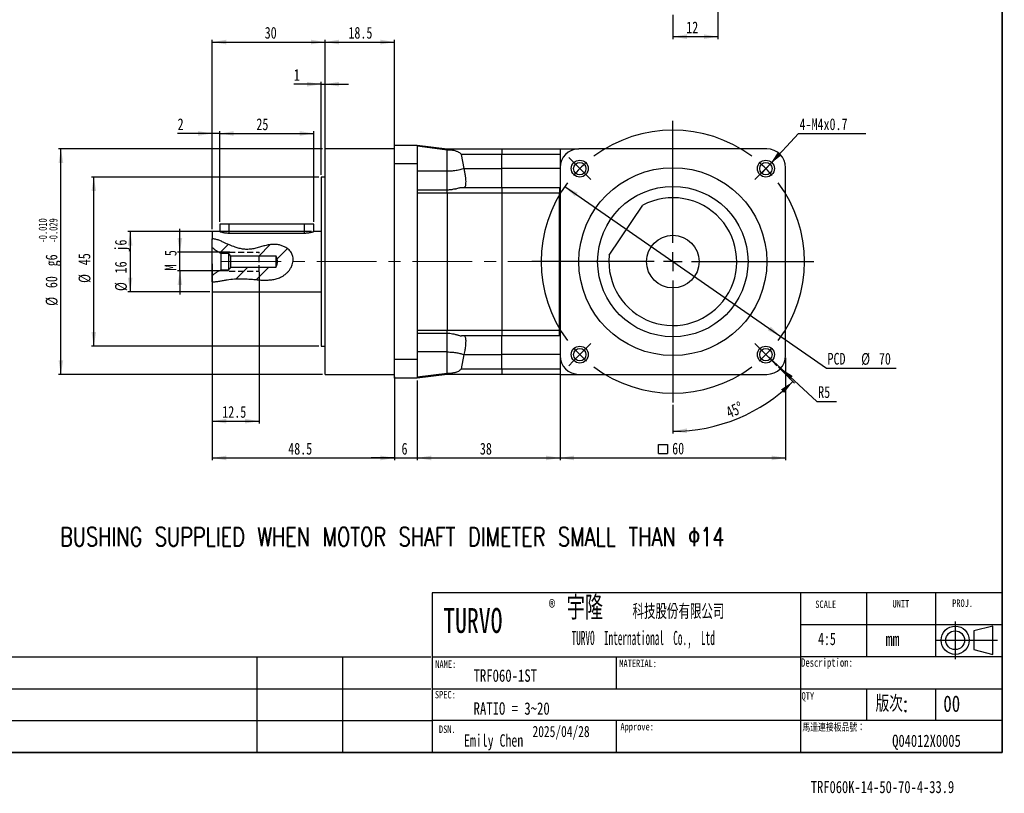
# Model space of a CAD drawing. Header units: millimetres. Extents: x 10 to 410, y 2 to 288.
# Tile 2 of 3: x 200 to 410, y 2 to 167. Entities that reach past the tile are written whole.
import ezdxf

# ---------------------------------------------------------------- set-up
doc = ezdxf.new("R2010")
doc.units = ezdxf.units.MM
doc.linetypes.add('CENTERX2', pattern=[20.32, 12.7, -2.54, 2.54, -2.54])
doc.linetypes.add('HIDDEN', pattern=[1.905, 1.27, -0.635])
doc.layers.add('DIM', color=5, linetype='Continuous')
doc.layers.add('FORMAT', color=7, linetype='Continuous')
doc.layers.add('HIDDEN', color=138, linetype='HIDDEN', lineweight=25)
doc.layers.add('SLD-0', color=7, linetype='Continuous', lineweight=25)
doc.styles.add('SLDTEXTSTYLE0', font='TXT', dxfattribs={"width": 0.7})
doc.styles.add('SLDTEXTSTYLE1', font='TXT', dxfattribs={"width": 0.75})
doc.styles.add('SLDTEXTSTYLE2', font='TXT', dxfattribs={"width": 0.75, "bigfont": 'bigfont'})
doc.styles.add('SLDTEXTSTYLE3', font='TXT', dxfattribs={"width": 0.7, "bigfont": 'bigfont'})
doc.styles.add('SLDTEXTSTYLE4', font='TXT', dxfattribs={"width": 0.481674})
doc.dimstyles.new('SLDDIMSTYLE0', dxfattribs={"dimtxt": 2.5, "dimasz": 3, "dimexe": 0, "dimexo": 0.0625, "dimtad": 1, "dimlfac": 1.25, "dimrnd": 1e-09, "dimzin": 12, "dimdsep": 46, "dimtxsty": 'SLDTEXTSTYLE1', "dimsah": 1, "dimcen": 0.09, "dimadec": 0, "dimazin": 3, "dimtfac": 1, "dimtdec": 1, "dimtofl": 0, "dimtmove": 0, "dimatfit": 3, "dimfxl": 1, "dimfrac": 2, "dimtolj": 1, "dimtzin": 12, "dimarcsym": 0})
doc.dimstyles.new('SLDDIMSTYLE1', dxfattribs={"dimtxt": 2.5, "dimasz": 3, "dimexe": 0, "dimexo": 0.0625, "dimtad": 1, "dimdec": 3, "dimlfac": 1.25, "dimrnd": 1e-09, "dimzin": 12, "dimdsep": 46, "dimtxsty": 'SLDTEXTSTYLE1', "dimsah": 1, "dimcen": 0.09, "dimadec": 0, "dimazin": 3, "dimtol": 1, "dimtp": -0.01, "dimtm": 0.029, "dimtfac": 1, "dimtdec": 3, "dimtofl": 0, "dimtmove": 0, "dimatfit": 3, "dimfxl": 1, "dimfrac": 2, "dimtolj": 1, "dimtzin": 0, "dimarcsym": 0})
doc.dimstyles.new('SLDDIMSTYLE2', dxfattribs={"dimtxt": 2.5, "dimasz": 3, "dimexe": 0, "dimexo": 0.0625, "dimtad": 1, "dimlfac": 1.25, "dimrnd": 1e-09, "dimzin": 12, "dimdsep": 46, "dimtxsty": 'SLDTEXTSTYLE1', "dimsah": 1, "dimcen": 0.09, "dimadec": 0, "dimazin": 3, "dimtfac": 1, "dimtdec": 1, "dimtmove": 0, "dimatfit": 0, "dimfxl": 1, "dimfrac": 2, "dimtolj": 1, "dimtzin": 12, "dimarcsym": 0})
doc.dimstyles.new('SLDDIMSTYLE3', dxfattribs={"dimtxt": 2.5, "dimasz": 3, "dimexe": 0, "dimexo": 0.0625, "dimtad": 1, "dimlfac": 1.25, "dimrnd": 1e-09, "dimzin": 12, "dimdsep": 46, "dimtxsty": 'SLDTEXTSTYLE1', "dimsah": 1, "dimcen": 0.09, "dimadec": 0, "dimazin": 3, "dimtfac": 1, "dimtdec": 1, "dimtofl": 0, "dimtmove": 0, "dimatfit": 3, "dimfxl": 1, "dimfrac": 2, "dimtolj": 1, "dimarcsym": 0})
doc.dimstyles.new('SLDDIMSTYLE4', dxfattribs={"dimtxt": 2.5, "dimasz": 3, "dimexe": 0, "dimexo": 0.0625, "dimtad": 0, "dimtih": 1, "dimtoh": 1, "dimlfac": 1.25, "dimrnd": 1e-09, "dimzin": 12, "dimdsep": 46, "dimtxsty": 'SLDTEXTSTYLE1', "dimsah": 1, "dimcen": 0, "dimadec": 0, "dimazin": 3, "dimtfac": 1, "dimtdec": 1, "dimtmove": 0, "dimatfit": 3, "dimfxl": 1, "dimfrac": 2, "dimtolj": 1, "dimtzin": 12, "dimarcsym": 0})
doc.dimstyles.new('SLDDIMSTYLE5', dxfattribs={"dimtxt": 2.5, "dimasz": 3, "dimexe": 0, "dimexo": 0.0625, "dimtad": 0, "dimtih": 1, "dimtoh": 1, "dimlfac": 1.25, "dimrnd": 1e-09, "dimzin": 12, "dimdsep": 46, "dimtxsty": 'SLDTEXTSTYLE1', "dimsah": 1, "dimcen": 0, "dimadec": 0, "dimazin": 3, "dimtfac": 1, "dimtdec": 1, "dimtofl": 0, "dimtmove": 0, "dimatfit": 3, "dimfxl": 1, "dimfrac": 2, "dimtolj": 1, "dimtzin": 12, "dimarcsym": 0})
doc.dimstyles.new('SLDDIMSTYLE6', dxfattribs={"dimtxt": 2.5, "dimasz": 3, "dimexe": 0, "dimexo": 0.0625, "dimtad": 1, "dimdec": 4, "dimlfac": 1.25, "dimzin": 12, "dimdsep": 46, "dimtxsty": 'SLDTEXTSTYLE1', "dimsah": 1, "dimcen": 0.09, "dimazin": 3, "dimtfac": 1, "dimtdec": 1, "dimtofl": 0, "dimtmove": 0, "dimatfit": 3, "dimfxl": 1, "dimfrac": 2, "dimtolj": 1, "dimtzin": 12, "dimarcsym": 0})

# ---------------------------------------------------------------- blocks, each defined once
blk = doc.blocks.new('SW_NOTE_0')
at = {"layer": 'SLD-0', "color": 0, "insert": (0, 6.82), "char_height": 5.292, "attachment_point": 1, "style": 'SLDTEXTSTYLE0'}
blk.add_mtext('TURVO', dxfattribs=at)
blk = doc.blocks.new('SW_NOTE_0_1')
at = {"layer": 'SLD-0', "color": 0, "insert": (0, 4.09), "char_height": 3.17, "attachment_point": 1, "style": 'SLDTEXTSTYLE0'}
blk.add_mtext('®', dxfattribs=at)
blk = doc.blocks.new('圖塊28')
at = {"layer": 'SLD-0', "color": 7}
for name, p in [('SW_NOTE_0', (0.12, -0.56)), ('SW_NOTE_0_1', (22.54, 3.86))]:
    blk.add_blockref(name, p, dxfattribs=at)
blk = doc.blocks.new('圖塊30')
at = {"layer": 'FORMAT'}
for p, q in [((183.84, -54.94), (349.55, -54.94)), ((193.13, -54.94), (193.13, -75.34)), ((312.6, -75.34), (312.6, -54.94)), ((330.79, -75.34), (330.79, -54.94)), ((183.84, -61.74), (349.55, -61.74)), ((184.08, -68.52), (349.79, -68.52))]:
    blk.add_line(p, q, dxfattribs=at)
blk = doc.blocks.new('圖塊24')
at = {"color": 8, "linetype": 'Continuous', "lineweight": 25}
for p, q in [((4, 8), (4, 0)), ((12, 7), (8, 6)), ((12, 1), (12, 7)), ((8, 6), (8, 2)), ((0, 4), (13, 4)), ((8, 2), (12, 1))]:
    blk.add_line(p, q, dxfattribs=at)
for radius in [3, 2]:
    blk.add_circle((4, 4), radius, dxfattribs=at)
blk = doc.blocks.new('_D_4')
at = {"layer": 'DIM'}
for p, q in [((348.84, 177.94), (348.84, 162.66)), ((339.24, 167.78), (339.24, 162.66)), ((348.84, 163.16), (339.24, 163.16))]:
    blk.add_line(p, q, dxfattribs=at)
for points in [[(339.24, 163.16), (342.24, 162.66), (342.24, 163.66)], [(348.84, 163.16), (345.84, 163.66), (345.84, 162.66)]]:
    blk.add_solid(points, dxfattribs=at)
at = {"layer": 'DIM', "insert": (342.09, 166.38), "char_height": 2.5, "attachment_point": 1, "style": 'SLDTEXTSTYLE1'}
blk.add_mtext('12', dxfattribs=at)
blk = doc.blocks.new('_D_7')
at = {"layer": 'DIM'}
for p, q in [((264.74, 139.28), (208.55, 139.28)), ((209.05, 91.28), (209.05, 139.28)), ((264.74, 91.28), (208.55, 91.28))]:
    blk.add_line(p, q, dxfattribs=at)
for points in [[(209.05, 139.28), (208.55, 136.28), (209.55, 136.28)], [(209.05, 91.28), (209.55, 94.28), (208.55, 94.28)]]:
    blk.add_solid(points, dxfattribs=at)
at = {"layer": 'DIM', "attachment_point": 1, "rotation": 90, "style": 'SLDTEXTSTYLE1'}
for s, insert, char_height in [('0.010', (204.31, 120.04), 1.75), ('0.029', (206.57, 120.04), 1.75), ('-', (204.31, 119.27), 1.75), ('-', (206.57, 119.27), 1.75), ('g6', (205.79, 114.27), 2.5), ('60', (205.79, 109.64), 2.5), ('%%c', (205.82, 105.87), 2.5)]:
    blk.add_mtext(s, dxfattribs=dict(at, insert=insert, char_height=char_height))
blk = doc.blocks.new('_D_8')
at = {"layer": 'DIM'}
for p, q in [((241.24, 114.78), (241.24, 72.98)), ((280.04, 90.78), (280.04, 72.98)), ((241.24, 73.48), (280.04, 73.48))]:
    blk.add_line(p, q, dxfattribs=at)
for points in [[(241.24, 73.48), (244.24, 72.98), (244.24, 73.98)], [(280.04, 73.48), (277.04, 73.98), (277.04, 72.98)]]:
    blk.add_solid(points, dxfattribs=at)
at = {"layer": 'DIM', "insert": (257.41, 76.7), "char_height": 2.5, "attachment_point": 1, "style": 'SLDTEXTSTYLE1'}
blk.add_mtext('48.5', dxfattribs=at)
blk = doc.blocks.new('_D_9')
at = {"layer": 'DIM'}
for p, q in [((264.44, 153.05), (258.6, 153.05)), ((264.44, 133.78), (264.44, 153.55)), ((264.44, 153.05), (265.24, 153.05)), ((265.24, 133.78), (265.24, 153.55)), ((265.24, 153.05), (270.24, 153.05))]:
    blk.add_line(p, q, dxfattribs=at)
for points in [[(264.44, 153.05), (261.44, 153.55), (261.44, 152.55)], [(265.24, 153.05), (268.24, 152.55), (268.24, 153.55)]]:
    blk.add_solid(points, dxfattribs=at)
at = {"layer": 'DIM', "insert": (258.6, 156.27), "char_height": 2.5, "attachment_point": 1, "style": 'SLDTEXTSTYLE1'}
blk.add_mtext('1', dxfattribs=at)
blk = doc.blocks.new('_D_10')
at = {"layer": 'DIM'}
for p, q in [((263.94, 133.28), (215.55, 133.28)), ((216.05, 97.28), (216.05, 133.28)), ((263.94, 97.28), (215.55, 97.28))]:
    blk.add_line(p, q, dxfattribs=at)
for points in [[(216.05, 133.28), (215.55, 130.28), (216.55, 130.28)], [(216.05, 97.28), (216.55, 100.28), (215.55, 100.28)]]:
    blk.add_solid(points, dxfattribs=at)
at = {"layer": 'DIM', "char_height": 2.5, "attachment_point": 1, "rotation": 90, "style": 'SLDTEXTSTYLE1'}
for s, insert in [('45', (212.79, 114.51)), ('%%c', (212.82, 110.74))]:
    blk.add_mtext(s, dxfattribs=dict(at, insert=insert))
blk = doc.blocks.new('_D_11')
at = {"layer": 'DIM'}
for p, q in [((241.24, 113.1), (241.24, 80.82)), ((251.24, 113.1), (251.24, 80.82)), ((241.24, 81.32), (251.24, 81.32))]:
    blk.add_line(p, q, dxfattribs=at)
for points in [[(241.24, 81.32), (244.24, 80.82), (244.24, 81.82)], [(251.24, 81.32), (248.24, 81.82), (248.24, 80.82)]]:
    blk.add_solid(points, dxfattribs=at)
at = {"layer": 'DIM', "insert": (243.38, 84.54), "char_height": 2.5, "attachment_point": 1, "style": 'SLDTEXTSTYLE1'}
blk.add_mtext('12.5', dxfattribs=at)
blk = doc.blocks.new('_D_12')
at = {"layer": 'DIM'}
for p, q in [((234.36, 117.28), (234.36, 122.28)), ((244.97, 117.28), (233.86, 117.28)), ((234.36, 113.28), (234.36, 117.28)), ((244.7, 113.28), (233.86, 113.28)), ((234.36, 113.28), (234.36, 108.28))]:
    blk.add_line(p, q, dxfattribs=at)
for points in [[(234.36, 117.28), (234.86, 120.28), (233.86, 120.28)], [(234.36, 113.28), (233.86, 110.28), (234.86, 110.28)]]:
    blk.add_solid(points, dxfattribs=at)
at = {"layer": 'DIM', "char_height": 2.5, "attachment_point": 1, "rotation": 90, "style": 'SLDTEXTSTYLE1'}
for s, insert in [('5', (231.14, 116.45)), ('M', (231.14, 113.39))]:
    blk.add_mtext(s, dxfattribs=dict(at, insert=insert))
blk = doc.blocks.new('_D_13')
at = {"layer": 'DIM'}
for p, q in [((241.24, 142.56), (233.88, 142.56)), ((241.24, 122.18), (241.24, 143.06)), ((242.84, 142.56), (241.24, 142.56)), ((242.84, 123.78), (242.84, 143.06)), ((242.84, 142.56), (247.84, 142.56))]:
    blk.add_line(p, q, dxfattribs=at)
for points in [[(241.24, 142.56), (238.24, 143.06), (238.24, 142.06)], [(242.84, 142.56), (245.84, 142.06), (245.84, 143.06)]]:
    blk.add_solid(points, dxfattribs=at)
at = {"layer": 'DIM', "insert": (233.88, 145.78), "char_height": 2.5, "attachment_point": 1, "style": 'SLDTEXTSTYLE1'}
blk.add_mtext('2', dxfattribs=at)
blk = doc.blocks.new('_D_14')
at = {"layer": 'DIM'}
for p, q in [((242.84, 123.78), (242.84, 143.06)), ((242.84, 142.56), (262.84, 142.56)), ((262.84, 123.78), (262.84, 143.06))]:
    blk.add_line(p, q, dxfattribs=at)
for points in [[(242.84, 142.56), (245.84, 142.06), (245.84, 143.06)], [(262.84, 142.56), (259.84, 143.06), (259.84, 142.06)]]:
    blk.add_solid(points, dxfattribs=at)
at = {"layer": 'DIM', "insert": (250.64, 145.78), "char_height": 2.5, "attachment_point": 1, "style": 'SLDTEXTSTYLE1'}
blk.add_mtext('25', dxfattribs=at)
blk = doc.blocks.new('_D_15')
at = {"layer": 'DIM'}
for p, q in [((265.24, 139.78), (265.24, 162.52)), ((265.24, 162.02), (280.04, 162.02)), ((280.04, 136.58), (280.04, 162.52))]:
    blk.add_line(p, q, dxfattribs=at)
for points in [[(265.24, 162.02), (268.24, 161.52), (268.24, 162.52)], [(280.04, 162.02), (277.04, 162.52), (277.04, 161.52)]]:
    blk.add_solid(points, dxfattribs=at)
at = {"layer": 'DIM', "insert": (270.22, 165.25), "char_height": 2.5, "attachment_point": 1, "style": 'SLDTEXTSTYLE1'}
blk.add_mtext('18.5', dxfattribs=at)
blk = doc.blocks.new('_D_16')
at = {"layer": 'DIM'}
for p, q in [((241.24, 122.18), (241.24, 162.52)), ((241.24, 162.02), (265.24, 162.02)), ((265.24, 139.78), (265.24, 162.52))]:
    blk.add_line(p, q, dxfattribs=at)
for points in [[(241.24, 162.02), (244.24, 161.52), (244.24, 162.52)], [(265.24, 162.02), (262.24, 162.52), (262.24, 161.52)]]:
    blk.add_solid(points, dxfattribs=at)
at = {"layer": 'DIM', "insert": (252.41, 165.25), "char_height": 2.5, "attachment_point": 1, "style": 'SLDTEXTSTYLE1'}
blk.add_mtext('30', dxfattribs=at)
blk = doc.blocks.new('_D_17')
at = {"layer": 'DIM'}
for p, q in [((280.04, 89.98), (280.04, 72.98)), ((284.84, 89.98), (284.84, 72.98)), ((280.04, 73.48), (275.04, 73.48)), ((280.04, 73.48), (284.84, 73.48)), ((284.84, 73.48), (289.84, 73.48))]:
    blk.add_line(p, q, dxfattribs=at)
for points in [[(280.04, 73.48), (277.04, 73.98), (277.04, 72.98)], [(284.84, 73.48), (287.84, 72.98), (287.84, 73.98)]]:
    blk.add_solid(points, dxfattribs=at)
at = {"layer": 'DIM', "insert": (281.52, 76.7), "char_height": 2.5, "attachment_point": 1, "style": 'SLDTEXTSTYLE1'}
blk.add_mtext('6', dxfattribs=at)
blk = doc.blocks.new('_D_18')
at = {"layer": 'DIM'}
for p, q in [((315.24, 91.98), (315.24, 72.98)), ((284.84, 89.98), (284.84, 72.98)), ((284.84, 73.48), (315.24, 73.48))]:
    blk.add_line(p, q, dxfattribs=at)
for points in [[(284.84, 73.48), (287.84, 72.98), (287.84, 73.98)], [(315.24, 73.48), (312.24, 73.98), (312.24, 72.98)]]:
    blk.add_solid(points, dxfattribs=at)
at = {"layer": 'DIM', "insert": (298.19, 76.7), "char_height": 2.5, "attachment_point": 1, "style": 'SLDTEXTSTYLE1'}
blk.add_mtext('38', dxfattribs=at)
blk = doc.blocks.new('_D_19')
at = {"layer": 'DIM'}
for p, q in [((262.34, 121.68), (223.29, 121.68)), ((223.79, 121.68), (223.79, 108.88)), ((240.74, 108.88), (223.29, 108.88))]:
    blk.add_line(p, q, dxfattribs=at)
for points in [[(223.79, 121.68), (223.29, 118.68), (224.29, 118.68)], [(223.79, 108.88), (224.29, 111.88), (223.29, 111.88)]]:
    blk.add_solid(points, dxfattribs=at)
at = {"layer": 'DIM', "char_height": 2.5, "attachment_point": 1, "rotation": 90, "style": 'SLDTEXTSTYLE1'}
for s, insert in [('j6', (220.53, 117.42)), ('16', (220.53, 112.78)), ('%%c', (220.57, 109.01))]:
    blk.add_mtext(s, dxfattribs=dict(at, insert=insert))
blk = doc.blocks.new('_D_20')
at = {"layer": 'DIM'}
for p, q in [((316.24, 131.25), (362.24, 99.31)), ((362.24, 99.31), (371.9, 92.59)), ((371.9, 92.59), (386.78, 92.59))]:
    blk.add_line(p, q, dxfattribs=at)
for points in [[(316.24, 131.25), (318.42, 129.13), (318.99, 129.95)], [(362.24, 99.31), (360.06, 101.43), (359.49, 100.61)]]:
    blk.add_solid(points, dxfattribs=at)
at = {"layer": 'DIM', "char_height": 2.5, "attachment_point": 1, "style": 'SLDTEXTSTYLE1'}
for s, insert in [('PCD', (372.15, 95.85)), ('%%c', (379.31, 95.82)), ('70', (383.08, 95.85))]:
    blk.add_mtext(s, dxfattribs=dict(at, insert=insert))
blk = doc.blocks.new('SW_SYMBOL_MOD_BOX')
at = {"layer": 'DIM', "color": 0}
for p, q in [((200, 200), (200, 800)), ((200, 800), (800, 800)), ((800, 800), (800, 200)), ((200, 200), (800, 200))]:
    blk.add_line(p, q, dxfattribs=at)
blk = doc.blocks.new('_D_21')
at = {"layer": 'DIM'}
for p, q in [((315.24, 94.78), (315.24, 72.98)), ((363.24, 94.78), (363.24, 72.98)), ((315.24, 73.48), (363.24, 73.48))]:
    blk.add_line(p, q, dxfattribs=at)
for points in [[(315.24, 73.48), (318.24, 72.98), (318.24, 73.98)], [(363.24, 73.48), (360.24, 73.98), (360.24, 72.98)]]:
    blk.add_solid(points, dxfattribs=at)
at = {"layer": 'DIM', "xscale": 0.0031933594, "yscale": 0.0031933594, "zscale": 0.0031933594}
blk.add_blockref('SW_SYMBOL_MOD_BOX', (335.53, 73.82), dxfattribs=at)
at = {"layer": 'DIM', "insert": (339.1, 76.74), "char_height": 2.5, "attachment_point": 1, "style": 'SLDTEXTSTYLE1'}
blk.add_mtext('60', dxfattribs=at)
blk = doc.blocks.new('_D_22')
at = {"layer": 'DIM'}
for p, q in [((359.24, 95.28), (362.19, 92.58)), ((362.19, 92.58), (369.91, 85.53)), ((369.91, 85.53), (374.03, 85.53))]:
    blk.add_line(p, q, dxfattribs=at)
blk.add_solid([(362.19, 92.58), (364.07, 90.19), (364.75, 90.92)], dxfattribs=at)
at = {"layer": 'DIM', "insert": (370.16, 88.76), "char_height": 2.5, "attachment_point": 1, "style": 'SLDTEXTSTYLE1'}
blk.add_mtext('R5', dxfattribs=at)
blk = doc.blocks.new('_D_23')
at = {"layer": 'DIM'}
for p, q in [((361.74, 92.78), (365.14, 89.38)), ((339.24, 84.78), (339.24, 78.65))]:
    blk.add_line(p, q, dxfattribs=at)
blk.add_arc((339.24, 115.28), 36.13, 270, 315, dxfattribs=at)
for points in [[(364.79, 89.73), (362.24, 88.07), (362.92, 87.33)], [(339.24, 79.15), (342.26, 78.77), (342.22, 79.77)]]:
    blk.add_solid(points, dxfattribs=at)
at = {"layer": 'DIM', "insert": (350.26, 84.17), "char_height": 2.5, "attachment_point": 1, "rotation": 23.8824, "style": 'SLDTEXTSTYLE1'}
blk.add_mtext('45°', dxfattribs=at)
blk = doc.blocks.new('SW_RADIAL_DIMENSION_0')
at = {"layer": 'DIM', "color": 0}
for p, q in [((-6.26, -6.52), (-0.25, 0)), ((-0.25, 0), (14.08, 0)), ((-8.05, -8.46), (-6.26, -6.52))]:
    blk.add_line(p, q, dxfattribs=at)
blk.add_solid([(-6.26, -6.52), (-3.86, -4.65), (-4.6, -3.97)], dxfattribs=at)
at = {"layer": 'DIM', "color": 0, "insert": (0, 3.22), "char_height": 2.5, "attachment_point": 1, "style": 'SLDTEXTSTYLE1'}
blk.add_mtext('4-M4x0.7', dxfattribs=at)
blk = doc.blocks.new('SW_CENTERMARKSYMBOL_1')
at = {"layer": 'DIM', "color": 0}
for p, q in [((-19.8, -15.8), (-19.8, 10.2)), ((-41.01, 1.41), (-41.95, 2.35)), ((1.41, 1.41), (2.35, 2.35)), ((-39.6, 0), (-41.01, 1.41)), ((-39.6, 0), (-38.18, -1.41)), ((0, 0), (-1.41, -1.41)), ((0, 0), (1.41, 1.41)), ((-38.18, -1.41), (-37.25, -2.35)), ((-1.41, -1.41), (-2.35, -2.35)), ((-19.8, -19.8), (-19.8, -17.8)), ((-23.8, -19.8), (-49.8, -19.8)), ((-19.8, -19.8), (-21.8, -19.8)), ((-19.8, -19.8), (-19.8, -21.8)), ((-19.8, -19.8), (-17.8, -19.8)), ((-15.8, -19.8), (10.2, -19.8)), ((-19.8, -23.8), (-19.8, -49.8)), ((-38.18, -38.18), (-37.25, -37.25)), ((-1.41, -38.18), (-2.35, -37.25)), ((-39.6, -39.6), (-41.01, -41.01)), ((-39.6, -39.6), (-38.18, -38.18)), ((0, -39.6), (-1.41, -38.18)), ((0, -39.6), (1.41, -41.01)), ((-41.01, -41.01), (-41.95, -41.95)), ((1.41, -41.01), (2.35, -41.95))]:
    blk.add_line(p, q, dxfattribs=at)
for start, end in [(53.1851, 126.8149), (135, 139.0926), (130.9074, 135), (45, 49.0926), (40.9074, 45), (143.1851, 216.8149), (323.1851, 36.8149), (220.9074, 225), (225, 229.0926), (310.9074, 315), (315, 319.0926), (233.1851, 306.8149)]:
    blk.add_arc((-19.8, -19.8), 28, start, end, dxfattribs=at)

msp = doc.modelspace()

# ---------------------------------------------------------------- hatches: boundary and pattern name
at = {"linetype": 'Continuous', "lineweight": 18}
h = msp.add_hatch(dxfattribs=at)
h.set_pattern_fill('ANSI32', style=0)
edge = h.paths.add_edge_path(flags=0)
edge.add_spline(control_points=[(241.241113, 110.965918), (242.314286, 110.966367), (245.890336, 111.856523), (249.833438, 111.514874), (254.517232, 111.08087), (257.996127, 113.108799), (259.043005, 117.148568), (254.37932, 119.965662), (249.520973, 117.093041), (245.027735, 118.646405), (242.175855, 120.137924), (241.241113, 120.123022)], knot_values=[0.1707370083, 0.1707370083, 0.1707370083, 0.1707370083, 0.2351172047, 0.3422439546, 0.4347945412, 0.5050219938, 0.5694840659, 0.6444870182, 0.7677703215, 0.8705192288, 0.9310319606, 0.9310319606, 0.9310319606, 0.9310319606], weights=[1, 1, 1, 1, 1, 1, 1, 1, 1, 1, 1, 1], degree=3, periodic=0)
edge.add_line((241.241113, 120.123022), (241.241113, 118.286013))
edge.add_spline(control_points=[(241.241113, 118.286013), (241.345479, 118.181255), (241.454013, 118.08049), (241.566209, 117.984163), (241.983798, 117.625638), (242.45849, 117.323216), (242.96361, 117.10464), (243.028859, 117.076406), (243.094717, 117.049534), (243.161113, 117.024113)], knot_values=[0.0376185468, 0.0376185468, 0.0376185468, 0.0376185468, 0.0381728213, 0.0381728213, 0.0381728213, 0.0402467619, 0.0402467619, 0.0402467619, 0.0405118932, 0.0405118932, 0.0405118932, 0.0405118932], weights=[1, 1, 1, 1, 1, 1, 1, 1, 1, 1], degree=3, periodic=0)
edge.add_line((243.161113, 117.024113), (244.761113, 117.024113))
edge.add_spline(control_points=[(244.761113, 117.024113), (244.914115, 116.838516), (245.063196, 116.649249), (245.201113, 116.452184)], knot_values=[0.0047173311, 0.0047173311, 0.0047173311, 0.0047173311, 0.0056221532, 0.0056221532, 0.0056221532, 0.0056221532], weights=[1, 1, 1, 1], degree=3, periodic=0)
edge.add_line((245.201113, 116.452184), (254.841113, 116.452184))
edge.add_spline(control_points=[(254.841113, 116.452184), (254.911769, 116.284161), (254.976426, 116.113059), (255.027209, 115.938003), (255.10453, 115.671465), (255.145408, 115.387514), (255.1227, 115.110918), (255.099776, 114.831681), (255.01883, 114.557263), (254.919235, 114.295385), (254.894376, 114.230019), (254.868222, 114.165138), (254.841113, 114.100673)], knot_values=[0.0027405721, 0.0027405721, 0.0027405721, 0.0027405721, 0.0034205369, 0.0034205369, 0.0034205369, 0.0044613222, 0.0044613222, 0.0044613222, 0.0055055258, 0.0055055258, 0.0055055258, 0.005764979, 0.005764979, 0.005764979, 0.005764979], weights=[1, 1, 1, 1, 1, 1, 1, 1, 1, 1, 1, 1, 1], degree=3, periodic=0)
edge.add_line((254.841113, 114.100673), (245.201113, 114.100673))
edge.add_spline(control_points=[(245.201113, 114.100673), (245.180158, 114.070732), (245.158929, 114.04098), (245.137468, 114.011399), (245.017663, 113.846266), (244.890886, 113.686164), (244.761113, 113.528744)], knot_values=[0.0088376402, 0.0088376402, 0.0088376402, 0.0088376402, 0.0089746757, 0.0089746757, 0.0089746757, 0.0097397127, 0.0097397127, 0.0097397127, 0.0097397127], weights=[1, 1, 1, 1, 1, 1, 1], degree=3, periodic=0)
edge.add_line((244.761113, 113.528744), (243.161113, 113.528744))
edge.add_spline(control_points=[(243.161113, 113.528744), (242.792896, 113.387766), (242.4397, 113.201741), (242.111795, 112.982796), (241.799305, 112.774143), (241.506308, 112.533035), (241.241113, 112.266844)], knot_values=[0.0387321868, 0.0387321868, 0.0387321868, 0.0387321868, 0.0402191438, 0.0402191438, 0.0402191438, 0.0416279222, 0.0416279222, 0.0416279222, 0.0416279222], weights=[1, 1, 1, 1, 1, 1, 1], degree=3, periodic=0)
edge.add_line((241.241113, 112.266844), (241.241113, 110.965918))

# ---------------------------------------------------------------- linework, layer by layer
at = {"color": 8, "linetype": 'Continuous', "lineweight": 35}
for p, q in [((409.316012, 10.751995), (409.323638, 287.675643)), ((10.343635, 10.751995), (409.316012, 10.751995))]:
    msp.add_line(p, q, dxfattribs=at)
at = {"color": 7, "linetype": 'Continuous', "lineweight": 25}
for p, q in [((280.041113, 139.276428), (265.241113, 139.276428)), ((265.241113, 115.276428), (265.241113, 139.276428)), ((280.041113, 140.076428), (284.841113, 140.076428)), ((280.041113, 136.076428), (280.041113, 140.076428)), ((284.841113, 140.076428), (284.841113, 136.076428)), ((284.841113, 140.076428), (291.241113, 139.276428)), ((284.841113, 139.893666), (291.229823, 139.095077)), ((291.229823, 139.095077), (291.241113, 139.276428)), ((291.229823, 139.095077), (291.241113, 139.095077)), ((291.241113, 139.276428), (302.841113, 139.276428)), ((291.241113, 134.509733), (291.241113, 139.095077)), ((302.841113, 139.276428), (302.841113, 138.076428)), ((302.841113, 139.276428), (315.241113, 139.276428)), ((315.241113, 139.276428), (319.21397, 139.276428)), ((359.241113, 139.276428), (319.241113, 139.276428)), ((302.841113, 138.076428), (294.300146, 138.076428)), ((294.868744, 135.075418), (294.300146, 138.076428)), ((302.841113, 135.075418), (302.841113, 138.076428)), ((315.241113, 138.076428), (302.841113, 138.076428)), ((315.241113, 138.076428), (315.241113, 135.303563)), ((284.841113, 136.076428), (280.041113, 136.076428)), ((280.041113, 94.476428), (280.041113, 136.076428)), ((284.841113, 136.076428), (284.841113, 129.875418)), ((291.241113, 134.509733), (284.841113, 134.509733)), ((294.868744, 135.075418), (302.841113, 135.075418)), ((302.841113, 131.075418), (302.841113, 135.075418)), ((315.241113, 135.075418), (302.841113, 135.075418)), ((315.241113, 135.276428), (315.241113, 95.276428)), ((363.241113, 95.276428), (363.241113, 135.276428)), ((265.241113, 133.276428), (264.441113, 133.276428)), ((264.441113, 133.276428), (264.441113, 97.276428)), ((295.235706, 132.018139), (295.240005, 132.356564)), ((291.229823, 130.509733), (284.841113, 130.509733)), ((291.241113, 130.509733), (291.229823, 130.509733)), ((292.900402, 130.743776), (292.770391, 130.710726)), ((294.300146, 131.075418), (302.841113, 131.075418)), ((302.841113, 131.075418), (302.841113, 129.875418)), ((302.841113, 131.075418), (315.161113, 131.075418)), ((315.161113, 131.075418), (315.241113, 131.075418)), ((315.161113, 131.075418), (315.161113, 129.875418)), ((284.841113, 129.875418), (284.841113, 100.677439)), ((291.241113, 129.875418), (284.841113, 129.875418)), ((291.241113, 129.875418), (291.241113, 100.677439)), ((302.841113, 129.875418), (291.241113, 129.875418)), ((302.841113, 129.875418), (302.841113, 100.677439)), ((315.161113, 129.875418), (302.841113, 129.875418)), ((315.241113, 129.875418), (315.161113, 129.875418)), ((315.161113, 100.677439), (315.161113, 129.875418)), ((325.70866, 116.630206), (332.826516, 127.268632)), ((242.848264, 121.676428), (241.241113, 121.676428)), ((241.241113, 121.676428), (241.241113, 120.123022)), ((242.841113, 123.276428), (242.841113, 121.674198)), ((244.841113, 123.276428), (242.841113, 123.276428)), ((260.841113, 123.276428), (244.841113, 123.276428)), ((244.841113, 121.355902), (244.841113, 123.276428)), ((262.841113, 123.276428), (260.841113, 123.276428)), ((260.841113, 121.355902), (260.841113, 123.276428)), ((264.441113, 121.676428), (262.833962, 121.676428)), ((262.841113, 121.674198), (262.841113, 123.276428)), ((241.241113, 118.286013), (241.241113, 120.123022)), ((244.841113, 121.355902), (260.841113, 121.355902)), ((241.241113, 112.257487), (241.241113, 118.286013)), ((244.761113, 117.024113), (243.161113, 117.024113)), ((243.161113, 113.528744), (243.161113, 117.024113)), ((244.761113, 113.528744), (244.761113, 117.035654)), ((245.201113, 116.452184), (244.761113, 117.024113)), ((254.841113, 116.452184), (245.201113, 116.452184)), ((245.201113, 114.100673), (245.201113, 116.452184)), ((254.841113, 114.083036), (254.841113, 116.452184)), ((265.241113, 91.276428), (265.241113, 115.276428)), ((243.161113, 113.528744), (244.761113, 113.528744)), ((245.201113, 114.100673), (254.841113, 114.100673)), ((241.241113, 110.965918), (241.241113, 112.266844)), ((241.241113, 110.965918), (241.241113, 108.876428)), ((241.241113, 108.876428), (264.441113, 108.876428)), ((284.841113, 100.677439), (284.841113, 94.476428)), ((284.841113, 100.677439), (291.241113, 100.677439)), ((291.241113, 100.677439), (302.841113, 100.677439)), ((302.841113, 100.677439), (302.841113, 99.477439)), ((302.841113, 100.677439), (315.161113, 100.677439)), ((315.161113, 99.477439), (315.161113, 100.677439)), ((315.161113, 100.677439), (315.241113, 100.677439)), ((284.841113, 100.043124), (291.229823, 100.043124)), ((291.229823, 100.043124), (291.241113, 100.043124)), ((302.841113, 99.477439), (294.300146, 99.477439)), ((302.841113, 95.477439), (302.841113, 99.477439)), ((315.161113, 99.477439), (302.841113, 99.477439)), ((315.241113, 99.477439), (315.161113, 99.477439)), ((264.441113, 97.276428), (265.241113, 97.276428)), ((295.235706, 98.056788), (295.240005, 98.411349)), ((280.041113, 94.476428), (284.841113, 94.476428)), ((280.041113, 90.476428), (280.041113, 94.476428)), ((291.241113, 96.043124), (284.841113, 96.043124)), ((284.841113, 94.476428), (284.841113, 90.476428)), ((291.241113, 91.45778), (291.241113, 96.043124)), ((294.300146, 92.476428), (294.868744, 95.477439)), ((294.868744, 95.477439), (302.841113, 95.477439)), ((302.841113, 92.476428), (302.841113, 95.477439)), ((315.241113, 95.477439), (302.841113, 95.477439)), ((315.241113, 95.249294), (315.241113, 92.476428)), ((294.300146, 92.476428), (302.841113, 92.476428)), ((302.841113, 92.476428), (302.841113, 91.276428)), ((302.841113, 92.476428), (315.241113, 92.476428)), ((265.241113, 91.276428), (280.041113, 91.276428)), ((284.841113, 90.476428), (280.041113, 90.476428)), ((291.229823, 91.45778), (284.841113, 90.659191)), ((291.241113, 91.276428), (284.841113, 90.476428)), ((291.241113, 91.276428), (291.229823, 91.45778)), ((291.241113, 91.45778), (291.229823, 91.45778)), ((302.841113, 91.276428), (291.241113, 91.276428)), ((292.900402, 91.648204), (292.770391, 91.614883)), ((315.241113, 91.276428), (302.841113, 91.276428)), ((315.241113, 91.276428), (319.21397, 91.276428)), ((319.241113, 91.276428), (359.241113, 91.276428))]:
    msp.add_line(p, q, dxfattribs=at)
for centre, radius in [((319.442123, 135.075418), 1.8), ((319.442123, 135.075418), 1.32), ((359.040103, 135.075418), 1.8), ((359.040103, 135.075418), 1.32), ((339.241113, 115.276428), 20), ((339.241113, 115.276428), 16), ((339.241113, 115.276428), 5.6), ((319.442123, 95.477439), 1.8), ((319.442123, 95.477439), 1.32), ((359.040103, 95.477439), 1.8), ((359.040103, 95.477439), 1.32)]:
    msp.add_circle(centre, radius, dxfattribs=at)
for centre, radius, start, end in [((319.241113, 135.276428), 4, 90, 180), ((359.241113, 135.276428), 4, 0, 90), ((339.241113, 115.276428), 13.6, 174.28717702, 118.14220314), ((319.241113, 95.276428), 4, 180, 270), ((359.241113, 95.276428), 4, 270, 0)]:
    msp.add_arc(centre, radius, start, end, dxfattribs=at)
for centre, start_param, end_param in [((291.166404, 129.875418), 4.7123889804, 5.2693341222), ((291.166404, 100.677439), 4.1554438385, 4.7123889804)]:
    msp.add_ellipse(centre, major_axis=(0, 1.2), ratio=0.0622577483, start_param=start_param, end_param=end_param, dxfattribs=at)
for points, knots in [([(291.241113, 139.095077), (291.427151, 139.091527), (291.802984, 139.084354), (292.357119, 139.024789), (292.811707, 138.93476), (293.162361, 138.827976), (293.417074, 138.728007), (293.703289, 138.583823), (294.010559, 138.381008), (294.205681, 138.175784), (294.300146, 138.076428)], [0, 0, 0, 0, 0.16494137, 0.3332150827, 0.4986766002, 0.585316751, 0.6687736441, 0.7494424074, 0.8786971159, 1, 1, 1, 1]), ([(294.868744, 135.075418), (294.546154, 134.979166), (293.901895, 134.786937), (292.954762, 134.620759), (292.065551, 134.525694), (291.516188, 134.515058), (291.241113, 134.509733)], [0, 0, 0, 0, 0.2803137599, 0.5598279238, 0.779598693, 1, 1, 1, 1]), ([(291.241113, 130.594011), (291.241113, 130.657697), (291.241113, 130.787215), (291.241113, 131.164377), (291.241113, 131.662548), (291.241113, 132.273267), (291.241113, 132.969094), (291.241113, 133.724351), (291.241113, 134.247939), (291.241113, 134.509733)], [0, 0, 0, 0, 0.1388475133, 0.2823729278, 0.4258983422, 0.5694237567, 0.7129491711, 0.8564745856, 1, 1, 1, 1]), ([(295.239789, 132.356562), (295.23115, 132.515325), (295.212684, 132.854716), (295.135179, 133.480221), (295.043041, 134.090324), (294.950253, 134.636462), (294.896364, 134.926675), (294.868744, 135.075418)], [0, 0, 0, 0, 0.20676659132, 0.44201022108, 0.70617655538, 0.84940541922, 1, 1, 1, 1]), ([(295.128603, 131.366641), (295.154665, 131.4563), (295.205272, 131.630398), (295.226013, 131.891497), (295.236072, 132.018132)], [0, 0, 0, 0, 0.5149919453, 1, 1, 1, 1]), ([(292.770391, 130.710726), (292.520111, 130.65364), (292.020922, 130.539781), (291.500573, 130.519731), (291.241113, 130.509733)], [0, 0, 0, 0, 0.5013747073, 1, 1, 1, 1]), ([(291.241113, 130.509733), (291.241113, 130.511018), (291.241113, 130.512346), (291.241113, 130.591512), (291.241113, 130.594011)], [0, 0, 0, 0, 0.9684359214, 1, 1, 1, 1]), ([(292.900402, 130.743776), (293.041463, 130.782418), (293.31511, 130.857382), (293.689601, 130.966614), (294.022631, 131.054385), (294.208842, 131.068498), (294.300146, 131.075418)], [0, 0, 0, 0, 0.2710096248, 0.5257341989, 0.7674555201, 1, 1, 1, 1]), ([(294.868744, 131.075418), (294.907354, 131.08486), (294.977681, 131.102058), (295.066231, 131.214709), (295.109573, 131.320286), (295.128603, 131.366641)], [0, 0, 0, 0, 0.4057789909, 0.73909732, 1, 1, 1, 1]), ([(242.848264, 121.674197), (242.847132, 121.674549), (242.844059, 121.675505), (242.898346, 121.65862), (243.002023, 121.62759), (243.157318, 121.584008), (243.357113, 121.533163), (243.60215, 121.479064), (243.884586, 121.428258), (244.199664, 121.386995), (244.521816, 121.360595), (244.739778, 121.357392), (244.841113, 121.355902)], [0, 0, 0, 0, 0.0588111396, 0.1595926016, 0.2632353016, 0.3653477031, 0.4701943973, 0.5765024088, 0.6858181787, 0.7931390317, 0.9038262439, 1, 1, 1, 1]), ([(260.841113, 121.355902), (260.948867, 121.357576), (261.167603, 121.360975), (261.48458, 121.387474), (261.785721, 121.426601), (262.060926, 121.475312), (262.307862, 121.529016), (262.516067, 121.581558), (262.68128, 121.62785), (262.788561, 121.660045), (262.840585, 121.676261), (262.835561, 121.674696), (262.833962, 121.674197)], [0, 0, 0, 0, 0.10224528, 0.2075547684, 0.3097735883, 0.4147896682, 0.5201925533, 0.6285133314, 0.7361310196, 0.8470600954, 0.9513136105, 1, 1, 1, 1]), ([(241.241113, 110.965918), (241.51057, 110.975617), (242.050679, 110.995059), (242.848541, 111.117527), (243.638902, 111.264773), (244.66615, 111.462319), (245.957059, 111.614722), (247.503269, 111.659202), (248.875689, 111.597546), (250.069185, 111.486592), (251.091411, 111.392437), (252.115517, 111.329588), (253.138028, 111.332518), (254.138419, 111.433314), (255.092386, 111.662169), (255.88016, 111.982999), (256.515104, 112.357187), (257.015359, 112.742748), (257.470002, 113.202741), (257.859414, 113.742199), (258.152673, 114.316509), (258.349068, 114.891446), (258.448844, 115.409945), (258.469304, 115.895694), (258.423454, 116.33836), (258.298892, 116.76201), (258.087732, 117.181108), (257.784415, 117.575517), (257.347072, 117.985502), (256.784543, 118.360672), (256.092171, 118.674981), (255.343568, 118.881528), (254.508253, 118.971937), (253.618993, 118.910973), (252.685346, 118.73006), (251.75043, 118.472301), (250.799476, 118.195317), (249.834098, 117.965845), (248.865056, 117.855569), (247.91264, 117.912227), (247.000109, 118.08383), (245.981878, 118.383167), (244.881999, 118.821467), (243.867028, 119.295004), (243.024968, 119.685893), (242.426774, 119.915693), (241.92142, 120.053759), (241.56365, 120.116486), (241.333764, 120.121144), (241.241113, 120.123022)], [0, 0, 0, 0, 0.0204402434, 0.0409710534, 0.0616103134, 0.0821989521, 0.1211912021, 0.160328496, 0.19940674, 0.2253656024, 0.2514717, 0.2774769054, 0.3032550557, 0.3289375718, 0.3536946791, 0.3784455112, 0.3950233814, 0.4116568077, 0.4282091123, 0.4457888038, 0.4633589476, 0.4776565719, 0.491938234, 0.5032155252, 0.514482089, 0.5258151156, 0.5371563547, 0.5509473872, 0.5647621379, 0.5843657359, 0.6039826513, 0.6239392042, 0.6438773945, 0.6674933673, 0.6911961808, 0.7165232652, 0.7419469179, 0.7671727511, 0.7922286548, 0.8156593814, 0.8392430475, 0.8627692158, 0.8968724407, 0.9310147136, 0.9516020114, 0.9721572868, 0.9825860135, 0.9929816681, 1, 1, 1, 1]), ([(243.161113, 117.024113), (243.095059, 117.050436), (242.775567, 117.177756), (242.224677, 117.474479), (241.656469, 117.888146), (241.347951, 118.183673), (241.241113, 118.286013)], [0, 0, 0, 0, 0.0922254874, 0.4460779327, 0.8081794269, 1, 1, 1, 1]), ([(254.841113, 114.100673), (254.86764, 114.165384), (254.947517, 114.36024), (255.058551, 114.69358), (255.138017, 115.108522), (255.124901, 115.530303), (255.027894, 115.983155), (254.908655, 116.282578), (254.841113, 116.452184)], [0, 0, 0, 0, 0.0861525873, 0.2594195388, 0.4321592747, 0.6035781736, 0.7754512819, 1, 1, 1, 1]), ([(241.241113, 112.266844), (241.377034, 112.395791), (241.650221, 112.65496), (242.113082, 112.993778), (242.613855, 113.297135), (242.977958, 113.45123), (243.161113, 113.528744)], [0, 0, 0, 0, 0.242742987, 0.487885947, 0.7423900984, 1, 1, 1, 1]), ([(244.761113, 113.528744), (244.889542, 113.687409), (245.040976, 113.874496), (245.179993, 114.070844), (245.201113, 114.100673)], [0, 0, 0, 0, 0.8480793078, 1, 1, 1, 1]), ([(291.241113, 100.043124), (291.427151, 100.037247), (291.802984, 100.025374), (292.357119, 99.938127), (292.811707, 99.834192), (293.162361, 99.739542), (293.417074, 99.666759), (293.703289, 99.5854), (294.010559, 99.501405), (294.205681, 99.485257), (294.300146, 99.477439)], [0, 0, 0, 0, 0.16494136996, 0.33321508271, 0.49867660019, 0.58531675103, 0.66877364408, 0.7494424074, 0.87869711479, 1, 1, 1, 1]), ([(295.239789, 98.411347), (295.23115, 98.545546), (295.212684, 98.832426), (295.135179, 99.169726), (295.043041, 99.36967), (294.950253, 99.463269), (294.896364, 99.472637), (294.868744, 99.477439)], [0, 0, 0, 0, 0.2067665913, 0.4420102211, 0.7061765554, 0.8494054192, 1, 1, 1, 1]), ([(294.868744, 95.477439), (294.907354, 95.684532), (294.977681, 96.061737), (295.066231, 96.563387), (295.109573, 96.849944), (295.128603, 96.975761)], [0, 0, 0, 0, 0.4057789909, 0.73909732, 1, 1, 1, 1]), ([(295.128603, 96.975761), (295.154665, 97.17402), (295.205272, 97.558994), (295.226013, 97.894201), (295.236072, 98.056779)], [0, 0, 0, 0, 0.5149919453, 1, 1, 1, 1]), ([(291.241113, 96.043124), (291.591034, 96.034506), (292.289877, 96.017295), (293.248005, 95.88637), (294.111283, 95.708155), (294.616016, 95.554418), (294.868744, 95.477439)], [0, 0, 0, 0, 0.2803137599, 0.5598279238, 0.779598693, 1, 1, 1, 1]), ([(292.900402, 91.648204), (293.041463, 91.691553), (293.31511, 91.775645), (293.689601, 91.962676), (294.022631, 92.190972), (294.208842, 92.382512), (294.300146, 92.476428)], [0, 0, 0, 0, 0.271009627, 0.5257342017, 0.7674555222, 1, 1, 1, 1]), ([(292.770391, 91.614883), (292.520111, 91.567022), (292.020922, 91.471561), (291.500573, 91.462365), (291.241113, 91.45778)], [0, 0, 0, 0, 0.5013747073, 1, 1, 1, 1])]:
    msp.add_open_spline(points, degree=3, knots=knots, dxfattribs=at)
for points in [[(315.241113, 139.276428), (315.241113, 139.258391), (315.241113, 139.222315), (315.241113, 138.944816), (315.241113, 138.548162), (315.241113, 138.233673), (315.241113, 138.076428)], [(291.241113, 96.043124), (291.241113, 96.304922), (291.241113, 96.828518), (291.241113, 97.583716), (291.241113, 98.279766), (291.241113, 98.889651), (291.241113, 99.390938), (291.241113, 99.760613), (291.241113, 99.998463), (291.241113, 100.028237), (291.241113, 100.043124)], [(315.241113, 92.476428), (315.241113, 92.319184), (315.241113, 92.004695), (315.241113, 91.608041), (315.241113, 91.330542), (315.241113, 91.294466), (315.241113, 91.276428)]]:
    msp.add_open_spline(points, degree=3, dxfattribs=at)
at = {"layer": 'DIM', "linetype": 'CENTERX2', "lineweight": 18}
msp.add_line((243.201113, 115.276428), (317.817392, 115.276428), dxfattribs=at)
at = {"layer": 'DIM', "color": 8, "linetype": 'Continuous', "lineweight": 25}
msp.add_line((10.343635, 10.751995), (211.262289, 10.751995), dxfattribs=at)
at = {"layer": 'FORMAT'}
for p, q in [((409.3162, 44.740119), (288.028731, 44.740119)), ((288.028731, 44.740119), (288.028731, 10.751995)), ((366.399545, 44.740119), (366.399545, 10.751995)), ((380.427767, 44.740119), (380.427767, 31.151446)), ((395.146887, 44.740119), (395.146887, 31.151446)), ((409.3162, 37.951446), (366.399545, 37.951446)), ((288.028731, 31.151446), (366.399545, 31.151446)), ((327.214138, 31.222812), (327.214138, 24.351995)), ((409.3162, 31.151446), (366.399545, 31.151446)), ((288.028731, 24.351995), (366.399545, 24.351995)), ((366.399545, 24.351995), (409.3162, 24.351995)), ((380.432762, 24.351995), (380.432762, 17.573586)), ((395.146887, 24.351995), (395.146887, 17.573586)), ((366.399545, 17.573586), (288.028731, 17.573586)), ((327.214138, 17.573586), (327.214138, 10.751995)), ((409.3162, 17.573586), (366.399545, 17.573586))]:
    msp.add_line(p, q, dxfattribs=at)
at = {"layer": 'HIDDEN', "linetype": 'HIDDEN'}
for p, q in [((244.881113, 117.276428), (251.241113, 117.276428)), ((251.241113, 113.276428), (251.241113, 117.276428)), ((244.881113, 113.276428), (251.241113, 113.276428))]:
    msp.add_line(p, q, dxfattribs=at)

# ---------------------------------------------------------------- block references
at = {"color": 7, "linetype": 'Continuous'}
for name, p in [('圖塊24', (395.311254, 30.666026)), ('圖塊30', (-61.764774, 86.093465))]:
    msp.add_blockref(name, p, dxfattribs=at)
at = {"layer": 'DIM'}
for name, p in [('SW_CENTERMARKSYMBOL_1', (359.040103, 135.075418)), ('SW_RADIAL_DIMENSION_0', (366.199446, 142.560741))]:
    msp.add_blockref(name, p, dxfattribs=at)
at = {"layer": 'FORMAT'}
msp.add_blockref('圖塊28', (290.272314, 35.265783), dxfattribs=at)

# ---------------------------------------------------------------- texts
at = {"layer": 'DIM', "insert": (208.864769, 58.70776), "char_height": 4, "attachment_point": 1, "style": 'SLDTEXTSTYLE2'}
msp.add_mtext('BUSHING SUPPLIED WHEN MOTOR SHAFT DIMETER SMALL THAN Φ14', dxfattribs=at)
at = {"layer": 'FORMAT', "attachment_point": 1}
for s, insert, char_height, style in [('宇隆', (316.663039, 44.099937), 5.0270833, 'SLDTEXTSTYLE3'), ('科技股份有限公司', (330.657116, 42.370497), 3.175, 'SLDTEXTSTYLE3'), ('SCALE', (369.551306, 43.126678), 1.5875, 'SLDTEXTSTYLE1'), ('UNIT', (385.980815, 43.2328), 1.5875, 'SLDTEXTSTYLE1'), ('PROJ.', (398.661129, 43.361034), 1.5875, 'SLDTEXTSTYLE1'), ('TURVO  International  Co.,  Ltd', (317.698802, 36.66227), 3, 'SLDTEXTSTYLE4'), ('4:5', (370.136214, 36.292688), 2.6458333, 'SLDTEXTSTYLE0'), ('mm', (384.501308, 36.350424), 2.9104167, 'SLDTEXTSTYLE1'), ('NAME:', (288.700389, 30.371839), 1.5875, 'SLDTEXTSTYLE1'), ('MATERIAL:', (327.852319, 30.533893), 1.5875, 'SLDTEXTSTYLE1'), ('Description:', (366.525201, 30.83141), 1.8, 'SLDTEXTSTYLE1'), ('TRF060-1ST', (296.849067, 28.478132), 2.6458333, 'SLDTEXTSTYLE1'), ('SPEC:', (288.617122, 23.873321), 1.5875, 'SLDTEXTSTYLE1'), ('QTY', (366.629639, 23.609657), 1.5875, 'SLDTEXTSTYLE1'), ('版次:', (382.38803, 22.929346), 3.5, 'SLDTEXTSTYLE2'), ('RATIO = 3~20', (296.849067, 21.460703), 2.64583333, 'SLDTEXTSTYLE1'), ('00', (396.801183, 22.923595), 3.5, 'SLDTEXTSTYLE1'), ('Approve:', (328.093731, 17.072582), 1.5875, 'SLDTEXTSTYLE1'), ('馬達連接板品號：', (366.799437, 16.833694), 1.5875, 'SLDTEXTSTYLE2'), ('DSN.', (289.475105, 16.525736), 1.5875, 'SLDTEXTSTYLE1'), ('Emily Chen', (294.810718, 14.654499), 2.6458333, 'SLDTEXTSTYLE0'), ('2025/04/28', (309.388231, 16.44054), 2.38125, 'SLDTEXTSTYLE1'), ('Q04012X0005', (385.91373, 14.57385), 2.6, 'SLDTEXTSTYLE1'), ('TRF060K-14-50-70-4-33.9', (368.595664, 4.729636), 2.6, 'SLDTEXTSTYLE1')]:
    msp.add_mtext(s, dxfattribs=dict(at, insert=insert, char_height=char_height, style=style))

# ---------------------------------------------------------------- dimensions: what is measured, and where the dimension line sits
at = {"layer": 'DIM'}
for base, p1, p2, dimstyle, picture, middle in [((339.241113, 163.157246), (348.841113, 178.436738), (339.241113, 168.276738), 'SLDDIMSTYLE0', '_D_4', (343.937524, 163.157246)), ((265.241113, 162.022806), (241.241113, 121.676428), (265.241113, 139.276428), 'SLDDIMSTYLE0', '_D_16', (254.253464, 162.022806)), ((280.041113, 162.022806), (265.241113, 139.276428), (280.041113, 136.076428), 'SLDDIMSTYLE0', '_D_15', (273.451696, 162.022806)), ((265.241113, 155.03146), (264.441113, 133.276428), (265.241113, 133.276428), 'SLDDIMSTYLE2', '_D_9', (259.524818, 155.03146)), ((241.241113, 142.560741), (242.841113, 123.276428), (241.241113, 121.676428), 'SLDDIMSTYLE2', '_D_13', (234.800837, 142.560741)), ((262.841113, 142.560741), (242.841113, 123.276428), (262.841113, 123.276428), 'SLDDIMSTYLE0', '_D_14', (252.489906, 142.560741)), ((280.041113, 75.460804), (241.241113, 115.276428), (280.041113, 91.276428), 'SLDDIMSTYLE0', '_D_8', (260.641113, 75.460804)), ((251.241113, 83.299481), (241.241113, 113.596428), (251.241113, 113.596428), 'SLDDIMSTYLE0', '_D_11', (246.608409, 83.299481)), ((315.241113, 73.476428), (284.841113, 90.476428), (315.241113, 92.476428), 'SLDDIMSTYLE0', '_D_18', (300.041113, 73.476428)), ((284.841113, 73.476428), (280.041113, 90.476428), (284.841113, 90.476428), 'SLDDIMSTYLE2', '_D_17', (282.441113, 73.476428))]:
    dim = msp.add_linear_dim(base=base, p1=p1, p2=p2, dimstyle=dimstyle, dxfattribs=at)
    dim.commit()
    dim.dimension.update_dxf_attribs({"geometry": picture, "text_midpoint": middle, "dimtype": 160})
dim = msp.add_angular_dim_2l(base=(353.067007, 81.897767), line1=((339.241113, 145.276428), (339.241113, 85.276428)), line2=((361.387697, 93.129844), (356.692508, 97.825033)), dimstyle='SLDDIMSTYLE6', dxfattribs=at)
dim.commit()
dim.dimension.update_dxf_attribs({"geometry": '_D_23', "text_midpoint": (353.868224, 82.241023), "dimtype": 162})
for base, p1, p2, text, dimstyle, picture, middle in [((209.047395, 139.276428), (265.241113, 91.276428), (265.241113, 139.276428), '%%c<>g6', 'SLDDIMSTYLE1', '_D_7', (209.047395, 115.864208)), ((216.047395, 133.276428), (264.441113, 97.276428), (264.441113, 133.276428), '%%c<>', 'SLDDIMSTYLE0', '_D_10', (216.047395, 114.47055)), ((223.789028, 108.876428), (262.841113, 121.676428), (241.241113, 108.876428), '%%c<>j6', 'SLDDIMSTYLE3', '_D_19', (223.789028, 114.47055)), ((234.363379, 117.276428), (245.201113, 113.276428), (245.201113, 117.276428), 'M<>', 'SLDDIMSTYLE2', '_D_12', (234.363379, 115.844479))]:
    dim = msp.add_linear_dim(base=base, p1=p1, p2=p2, angle=90, text=text, dimstyle=dimstyle, dxfattribs=at)
    dim.commit()
    dim.dimension.update_dxf_attribs({"geometry": picture, "text_midpoint": middle, "dimtype": 160})
dim = msp.add_diameter_dim_2p(p1=(362.239235, 99.305004), p2=(316.242991, 131.247852), text='PCD<>', dimstyle='SLDDIMSTYLE4', dxfattribs=at)
dim.commit()
dim.dimension.update_dxf_attribs({"geometry": '_D_20', "text_midpoint": (379.465421, 94.59719), "dimtype": 163})
dim = msp.add_linear_dim(base=(363.241113, 73.476428), p1=(315.241113, 95.276428), p2=(363.241113, 95.276428), text='{\\fGDT;o}<>', dimstyle='SLDDIMSTYLE0', dxfattribs=at)
dim.commit()
dim.dimension.update_dxf_attribs({"geometry": '_D_21', "text_midpoint": (339.161113, 73.476428), "dimtype": 160})
dim = msp.add_radius_dim(center=(359.241113, 95.276428), mpoint=(362.194501, 92.578745), dimstyle='SLDDIMSTYLE5', dxfattribs=at)
dim.commit()
dim.dimension.update_dxf_attribs({"geometry": '_D_22', "text_midpoint": (372.094583, 87.516708), "dimtype": 164})

doc.saveas('drawing.dxf')
